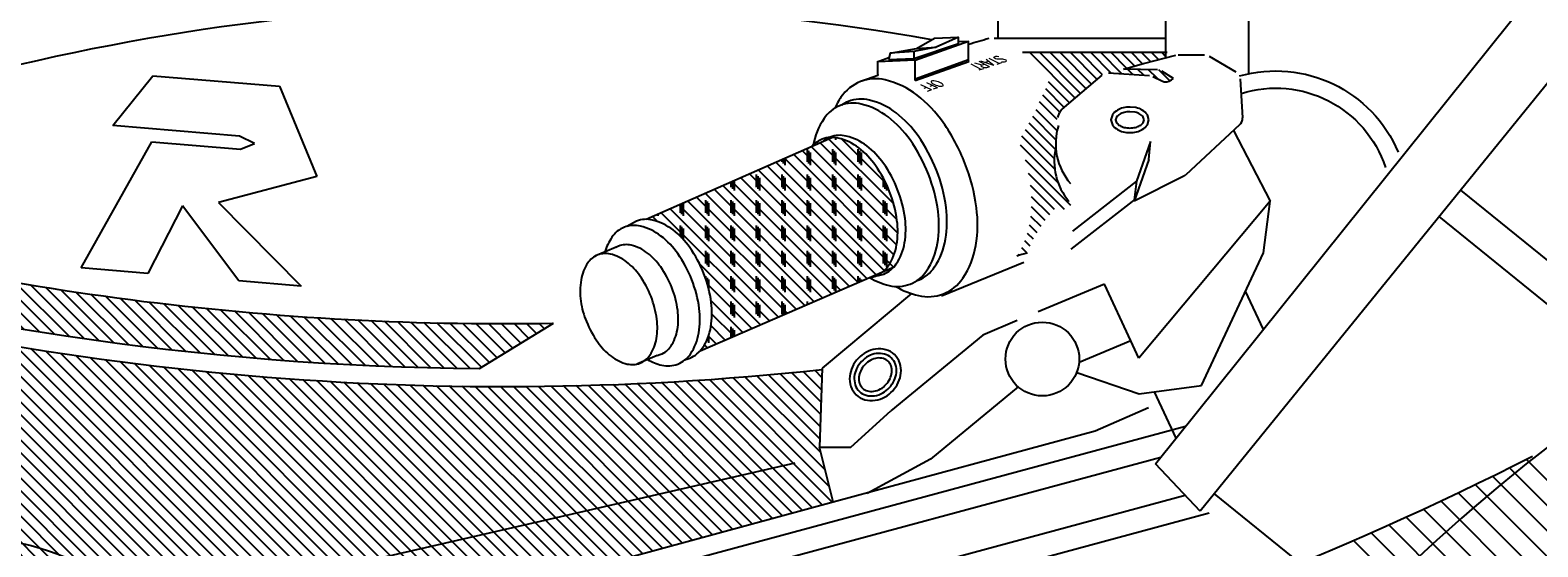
# Model space of a CAD drawing. Extents: x -50.01 to -47.98, y -44.88 to -43.61.
# Tile 6 of 8: x -48.98 to -48.45, y -44.08 to -43.9. Entities that reach past the tile are written whole.
import ezdxf

# ---------------------------------------------------------------- set-up
doc = ezdxf.new("R2010")
doc.units = 0
doc.header["$MEASUREMENT"] = 0
doc.layers.get('0').update_dxf_attribs({"linetype": 'CONTINUOUS'})
for name, color, linetype in [('100', 1, 'CONTINUOUS'), ('103', 7, 'CONTINUOUS'), ('104', 5, 'CONTINUOUS')]:
    doc.layers.add(name, color=color, linetype=linetype)
doc.styles.add('SIMPLEX', font='simplex', dxfattribs={"oblique": 30, "height": 0.25})

# ---------------------------------------------------------------- blocks, each defined once
blk = doc.blocks.new('*X10')
at = {"color": 0}
for p, q in [((76.16, 60.311), (69.718, 66.754)), ((75.912, 60.206), (69.538, 66.58)), ((76.036, 60.259), (69.613, 66.681)), ((76.284, 60.364), (69.969, 66.68)), ((76.408, 60.417), (70.217, 66.608)), ((76.533, 60.469), (70.463, 66.539)), ((75.664, 60.101), (69.387, 66.377)), ((75.788, 60.153), (69.463, 66.479)), ((76.657, 60.522), (70.707, 66.472)), ((76.781, 60.575), (70.949, 66.407)), ((76.905, 60.627), (71.188, 66.344)), ((75.416, 59.995), (69.236, 66.175)), ((75.54, 60.048), (69.312, 66.276)), ((77.029, 60.68), (71.426, 66.283)), ((77.153, 60.733), (71.661, 66.224)), ((77.277, 60.786), (71.895, 66.168)), ((77.401, 60.838), (72.127, 66.113)), ((75.168, 59.89), (69.085, 65.972)), ((75.292, 59.942), (69.161, 66.073)), ((77.525, 60.891), (72.357, 66.059)), ((77.649, 60.944), (72.585, 66.008)), ((77.773, 60.996), (72.811, 65.958)), ((77.897, 61.049), (73.036, 65.91)), ((74.795, 59.732), (68.859, 65.668)), ((74.919, 59.784), (68.935, 65.769)), ((75.044, 59.837), (69.01, 65.871)), ((78.022, 61.102), (73.259, 65.864)), ((78.146, 61.154), (73.481, 65.819)), ((78.27, 61.207), (73.701, 65.776)), ((78.394, 61.26), (73.919, 65.734)), ((78.518, 61.312), (74.136, 65.694)), ((74.547, 59.626), (68.708, 65.465)), ((74.671, 59.679), (68.784, 65.566)), ((78.641, 61.366), (74.352, 65.655)), ((78.772, 61.412), (74.566, 65.618)), ((78.911, 61.45), (74.779, 65.582)), ((79.05, 61.488), (74.99, 65.548)), ((79.189, 61.525), (75.2, 65.514)), ((79.328, 61.563), (75.409, 65.482)), ((74.299, 59.521), (68.558, 65.262)), ((74.423, 59.574), (68.633, 65.364)), ((79.467, 61.601), (75.616, 65.452)), ((79.606, 61.639), (75.822, 65.422)), ((79.745, 61.676), (76.027, 65.394)), ((79.884, 61.714), (76.231, 65.367)), ((80.023, 61.752), (76.434, 65.341)), ((80.162, 61.79), (76.635, 65.316)), ((80.301, 61.827), (76.836, 65.293)), ((80.44, 61.865), (77.035, 65.27)), ((80.579, 61.903), (77.233, 65.249)), ((85.997, 65.147), (85.898, 65.247)), ((74.051, 59.416), (68.407, 65.06)), ((74.175, 59.468), (68.482, 65.161)), ((80.718, 61.941), (77.43, 65.229)), ((80.857, 61.978), (77.626, 65.209)), ((80.996, 62.016), (77.821, 65.191)), ((81.135, 62.054), (78.015, 65.174)), ((81.274, 62.091), (78.208, 65.158)), ((81.413, 62.129), (78.4, 65.143)), ((81.553, 62.167), (78.591, 65.128)), ((81.692, 62.205), (78.781, 65.115)), ((81.831, 62.242), (78.97, 65.103)), ((81.97, 62.28), (79.158, 65.091)), ((82.109, 62.318), (79.346, 65.081)), ((82.248, 62.356), (79.532, 65.071)), ((82.387, 62.393), (79.718, 65.062)), ((82.526, 62.431), (79.902, 65.055)), ((82.665, 62.469), (80.086, 65.048)), ((82.804, 62.507), (80.269, 65.041)), ((82.943, 62.544), (80.451, 65.036)), ((84.751, 63.035), (82.748, 65.037)), ((84.89, 63.073), (82.92, 65.042)), ((85.029, 63.11), (83.091, 65.048)), ((85.168, 63.148), (83.261, 65.055)), ((85.307, 63.186), (83.43, 65.062)), ((85.446, 63.223), (83.599, 65.07)), ((85.585, 63.261), (83.767, 65.079)), ((85.724, 63.299), (83.935, 65.088)), ((85.863, 63.337), (84.102, 65.098)), ((86.002, 63.374), (84.268, 65.108)), ((86.141, 63.412), (84.434, 65.119)), ((86.099, 63.63), (84.599, 65.131)), ((86.04, 63.866), (84.763, 65.143)), ((85.982, 64.102), (84.927, 65.156)), ((85.967, 64.293), (85.09, 65.17)), ((85.973, 64.464), (85.253, 65.184)), ((85.979, 64.635), (85.415, 65.199)), ((85.985, 64.805), (85.576, 65.214)), ((85.991, 64.976), (85.737, 65.23)), ((73.803, 59.31), (68.256, 64.857)), ((73.927, 59.363), (68.331, 64.958)), ((83.082, 62.582), (80.633, 65.031)), ((83.221, 62.62), (80.813, 65.028)), ((83.36, 62.657), (80.993, 65.025)), ((83.499, 62.695), (81.172, 65.023)), ((83.638, 62.733), (81.35, 65.021)), ((83.777, 62.771), (81.527, 65.021)), ((83.916, 62.808), (81.704, 65.021)), ((84.055, 62.846), (81.88, 65.022)), ((84.194, 62.884), (82.055, 65.023)), ((84.333, 62.922), (82.229, 65.026)), ((84.472, 62.959), (82.403, 65.029)), ((84.611, 62.997), (82.576, 65.033)), ((73.555, 59.205), (68.105, 64.654)), ((73.679, 59.257), (68.18, 64.756)), ((73.306, 59.099), (67.954, 64.452)), ((73.43, 59.152), (68.03, 64.553)), ((73.058, 58.994), (67.826, 64.226)), ((73.182, 59.047), (67.884, 64.345)), ((72.934, 58.941), (67.782, 64.093)), ((72.81, 58.889), (67.756, 63.943)), ((72.562, 58.783), (67.743, 63.602)), ((72.686, 58.836), (67.748, 63.773)), ((72.438, 58.731), (67.737, 63.431)), ((72.314, 58.678), (67.731, 63.261)), ((72.19, 58.625), (67.725, 63.09)), ((71.941, 58.52), (67.713, 62.748)), ((72.066, 58.572), (67.719, 62.919)), ((71.817, 58.467), (67.707, 62.577)), ((71.693, 58.414), (67.686, 62.421)), ((71.445, 58.309), (67.596, 62.158)), ((71.569, 58.362), (67.646, 62.285)), ((71.197, 58.204), (67.497, 61.904)), ((71.321, 58.256), (67.547, 62.031)), ((71.073, 58.151), (67.447, 61.777)), ((70.825, 58.046), (67.347, 61.523)), ((70.949, 58.098), (67.397, 61.65)), ((70.577, 57.94), (67.248, 61.269)), ((70.701, 57.993), (67.297, 61.396)), ((70.452, 57.887), (67.198, 61.142)), ((70.204, 57.782), (67.098, 60.888)), ((70.328, 57.835), (67.148, 61.015)), ((69.956, 57.677), (66.998, 60.634)), ((70.08, 57.729), (67.048, 60.761)), ((69.832, 57.624), (66.948, 60.508)), ((69.584, 57.519), (66.849, 60.254)), ((69.708, 57.571), (66.899, 60.381)), ((69.336, 57.413), (66.749, 60)), ((69.46, 57.466), (66.799, 60.127)), ((69.212, 57.361), (66.699, 59.873)), ((68.963, 57.255), (66.6, 59.619)), ((69.088, 57.308), (66.649, 59.746)), ((68.839, 57.202), (66.55, 59.492)), ((68.591, 57.097), (66.45, 59.238)), ((68.715, 57.15), (66.5, 59.365)), ((68.343, 56.992), (66.35, 58.984)), ((68.467, 57.044), (66.4, 59.111)), ((68.219, 56.939), (66.3, 58.857)), ((67.971, 56.834), (66.201, 58.604)), ((68.095, 56.886), (66.251, 58.731)), ((67.723, 56.728), (66.101, 58.35)), ((67.847, 56.781), (66.151, 58.477)), ((67.598, 56.676), (66.051, 58.223)), ((67.35, 56.57), (65.952, 57.969)), ((67.474, 56.623), (66.001, 58.096)), ((67.102, 56.465), (65.852, 57.715)), ((67.226, 56.517), (65.902, 57.842)), ((66.978, 56.412), (65.802, 57.588)), ((66.73, 56.307), (65.702, 57.334)), ((66.854, 56.359), (65.752, 57.461)), ((66.189, 56.494), (65.603, 57.08)), ((66.483, 56.377), (65.652, 57.207)), ((65.894, 56.612), (65.553, 56.954)), ((65.6, 56.73), (65.503, 56.827))]:
    blk.add_line(p, q, dxfattribs=at)
blk = doc.blocks.new('*X9')
at = {"color": 0}
for p, q in [((70.837, 66.695), (70.141, 67.391)), ((71.078, 66.631), (70.217, 67.492)), ((71.317, 66.569), (70.428, 67.458)), ((71.554, 66.509), (70.674, 67.388)), ((70.348, 66.831), (69.991, 67.188)), ((70.594, 66.762), (70.066, 67.29)), ((71.789, 66.451), (70.918, 67.321)), ((72.022, 66.394), (71.16, 67.256)), ((72.253, 66.34), (71.4, 67.193)), ((72.483, 66.287), (71.638, 67.132)), ((69.85, 66.975), (69.84, 66.985)), ((70.1, 66.902), (69.915, 67.087)), ((72.71, 66.236), (71.873, 67.073)), ((72.936, 66.187), (72.107, 67.017)), ((73.16, 66.14), (72.338, 66.962)), ((73.383, 66.094), (72.568, 66.909)), ((73.604, 66.05), (72.796, 66.857)), ((73.823, 66.007), (73.022, 66.808)), ((74.041, 65.966), (73.247, 66.76)), ((74.258, 65.926), (73.47, 66.714)), ((74.473, 65.888), (73.691, 66.67)), ((74.686, 65.851), (73.911, 66.627)), ((74.899, 65.816), (74.129, 66.585)), ((75.109, 65.782), (74.346, 66.545)), ((75.319, 65.749), (74.561, 66.507)), ((75.527, 65.717), (74.774, 66.47)), ((75.734, 65.687), (74.987, 66.435)), ((75.94, 65.658), (75.198, 66.4)), ((76.144, 65.631), (75.407, 66.368)), ((76.348, 65.604), (75.616, 66.336)), ((76.55, 65.579), (75.823, 66.306)), ((76.751, 65.554), (76.028, 66.277)), ((76.951, 65.531), (76.233, 66.249)), ((77.149, 65.509), (76.436, 66.223)), ((77.347, 65.488), (76.638, 66.197)), ((77.544, 65.469), (76.839, 66.173)), ((77.739, 65.45), (77.039, 66.15)), ((77.934, 65.432), (77.237, 66.129)), ((78.127, 65.415), (77.435, 66.108)), ((78.32, 65.4), (77.631, 66.088)), ((78.511, 65.385), (77.827, 66.069)), ((78.702, 65.371), (78.021, 66.052)), ((78.891, 65.358), (78.214, 66.035)), ((79.08, 65.346), (78.407, 66.02)), ((79.268, 65.336), (78.598, 66.005)), ((79.455, 65.325), (78.788, 65.992)), ((79.641, 65.316), (78.978, 65.979)), ((79.826, 65.308), (79.166, 65.967)), ((80.01, 65.301), (79.354, 65.957)), ((80.193, 65.294), (79.54, 65.947)), ((80.376, 65.288), (79.726, 65.938)), ((80.557, 65.283), (79.911, 65.93)), ((80.738, 65.279), (80.095, 65.923)), ((80.918, 65.276), (80.278, 65.917)), ((81.098, 65.274), (80.46, 65.911)), ((81.26, 65.288), (80.641, 65.907)), ((81.37, 65.355), (80.822, 65.903)), ((81.48, 65.422), (81.002, 65.9)), ((81.589, 65.489), (81.181, 65.898)), ((81.699, 65.556), (81.359, 65.896)), ((81.809, 65.623), (81.536, 65.896)), ((81.918, 65.69), (81.713, 65.896)), ((82.028, 65.757), (81.888, 65.897)), ((82.138, 65.824), (82.063, 65.899)), ((82.247, 65.892), (82.238, 65.901))]:
    blk.add_line(p, q, dxfattribs=at)

msp = doc.modelspace()

# ---------------------------------------------------------------- linework, layer by layer
at = {"color": 0}
for p, q in [((-48.61162, -43.92064), (-48.62742, -43.90484)), ((-48.60971, -43.91901), (-48.62388, -43.90484)), ((-48.6078, -43.91738), (-48.62035, -43.90484)), ((-48.60589, -43.91575), (-48.61681, -43.90484)), ((-48.60398, -43.91413), (-48.61328, -43.90484)), ((-48.60207, -43.9125), (-48.60974, -43.90484)), ((-48.59908, -43.91196), (-48.6062, -43.90484)), ((-48.59531, -43.91219), (-48.60267, -43.90484)), ((-48.59373, -43.91024), (-48.59913, -43.90484)), ((-48.59097, -43.90946), (-48.5956, -43.90484)), ((-48.58822, -43.90868), (-48.59206, -43.90484)), ((-48.58541, -43.90795), (-48.58853, -43.90484)), ((-48.58259, -43.90723), (-48.58499, -43.90484)), ((-48.57978, -43.90652), (-48.58146, -43.90484)), ((-48.59154, -43.91243), (-48.59338, -43.91059)), ((-48.58777, -43.91266), (-48.58978, -43.91066)), ((-48.58301, -43.91388), (-48.58617, -43.91073)), ((-48.57867, -43.91469), (-48.58252, -43.91084)), ((-48.61543, -43.92389), (-48.62186, -43.91746)), ((-48.61352, -43.92226), (-48.62083, -43.91496)), ((-48.61789, -43.92809), (-48.62404, -43.92194)), ((-48.61692, -43.92552), (-48.62286, -43.91959)), ((-48.61833, -43.93514), (-48.62637, -43.92709)), ((-48.6179, -43.93203), (-48.62519, -43.92474)), ((-48.61871, -43.94536), (-48.63013, -43.93394)), ((-48.61885, -43.94168), (-48.62885, -43.93169)), ((-48.61825, -43.93875), (-48.62759, -43.92941)), ((-48.67371, -43.97168), (-48.70652, -43.93887)), ((-48.70474, -43.94286), (-48.70474, -43.93844)), ((-48.70419, -43.94341), (-48.70419, -43.93899)), ((-48.70364, -43.94396), (-48.70364, -43.93954)), ((-48.67334, -43.96763), (-48.70346, -43.93751)), ((-48.67362, -43.96294), (-48.70039, -43.93616)), ((-48.67477, -43.95736), (-48.6977, -43.93443)), ((-48.6959, -43.94286), (-48.6959, -43.93844)), ((-48.69535, -43.93457), (-48.69535, -43.93435)), ((-48.69535, -43.94341), (-48.69535, -43.93899)), ((-48.6948, -43.93512), (-48.6948, -43.93442)), ((-48.6948, -43.94396), (-48.6948, -43.93954)), ((-48.67743, -43.95028), (-48.69281, -43.9349)), ((-48.68706, -43.94286), (-48.68706, -43.93844)), ((-48.68651, -43.94341), (-48.68651, -43.93899)), ((-48.68596, -43.94396), (-48.68596, -43.93954)), ((-48.61759, -43.95002), (-48.63056, -43.93705)), ((-48.68064, -43.98243), (-48.71879, -43.94428)), ((-48.67787, -43.98078), (-48.71572, -43.94293)), ((-48.71358, -43.94286), (-48.71358, -43.94198)), ((-48.71303, -43.94341), (-48.71303, -43.94174)), ((-48.67479, -43.97944), (-48.71266, -43.94157)), ((-48.71247, -43.94396), (-48.71247, -43.94149)), ((-48.67464, -43.97517), (-48.70959, -43.94022)), ((-48.61314, -43.958), (-48.62891, -43.94223))]:
    msp.add_line(p, q, dxfattribs=at)
at = {"color": 7}
for p, q in [((-48.73126, -43.9517), (-48.73126, -43.94979)), ((-48.69328, -43.98746), (-48.73105, -43.9497)), ((-48.7307, -43.95225), (-48.7307, -43.94954)), ((-48.73015, -43.9528), (-48.73015, -43.9493)), ((-48.6902, -43.98613), (-48.72798, -43.94834)), ((-48.68712, -43.98479), (-48.72492, -43.94699)), ((-48.72242, -43.9517), (-48.72242, -43.94728)), ((-48.72187, -43.95225), (-48.72187, -43.94783)), ((-48.68404, -43.98345), (-48.72185, -43.94563)), ((-48.72131, -43.9528), (-48.72131, -43.94838)), ((-48.71358, -43.9517), (-48.71358, -43.94728)), ((-48.71303, -43.95225), (-48.71303, -43.94783)), ((-48.71247, -43.9528), (-48.71247, -43.94838)), ((-48.70474, -43.9517), (-48.70474, -43.94728)), ((-48.70419, -43.95225), (-48.70419, -43.94783)), ((-48.70364, -43.9528), (-48.70364, -43.94838)), ((-48.6959, -43.9517), (-48.6959, -43.94728)), ((-48.69535, -43.95225), (-48.69535, -43.94783)), ((-48.6948, -43.9528), (-48.6948, -43.94838)), ((-48.68706, -43.9517), (-48.68706, -43.94728)), ((-48.68651, -43.95225), (-48.68651, -43.94783)), ((-48.68596, -43.9528), (-48.68596, -43.94838)), ((-48.67822, -43.9517), (-48.67822, -43.94871)), ((-48.67767, -43.95225), (-48.67767, -43.94979)), ((-48.6153, -43.95938), (-48.62782, -43.94686)), ((-48.70561, -43.99281), (-48.74331, -43.95511)), ((-48.70253, -43.99147), (-48.74025, -43.95376)), ((-48.69945, -43.99014), (-48.73718, -43.9524)), ((-48.69637, -43.9888), (-48.73411, -43.95105)), ((-48.67712, -43.9528), (-48.67712, -43.95094)), ((-48.61882, -43.95939), (-48.62712, -43.95109)), ((-48.62047, -43.96128), (-48.62678, -43.95497)), ((-48.71794, -43.99816), (-48.75557, -43.96053)), ((-48.71486, -43.99682), (-48.75251, -43.95917)), ((-48.71178, -43.99548), (-48.74944, -43.95782)), ((-48.74894, -43.96054), (-48.74894, -43.9576)), ((-48.74838, -43.96109), (-48.74838, -43.95735)), ((-48.74783, -43.96164), (-48.74783, -43.95722)), ((-48.70869, -43.99415), (-48.74638, -43.95647)), ((-48.7401, -43.96054), (-48.7401, -43.95612)), ((-48.73954, -43.96109), (-48.73954, -43.95667)), ((-48.73899, -43.96164), (-48.73899, -43.95722)), ((-48.73126, -43.96054), (-48.73126, -43.95612)), ((-48.7307, -43.96109), (-48.7307, -43.95667)), ((-48.73015, -43.96164), (-48.73015, -43.95722)), ((-48.72242, -43.96054), (-48.72242, -43.95612)), ((-48.72187, -43.96109), (-48.72187, -43.95667)), ((-48.72131, -43.96164), (-48.72131, -43.95722)), ((-48.71358, -43.96054), (-48.71358, -43.95612)), ((-48.71303, -43.96109), (-48.71303, -43.95667)), ((-48.71247, -43.96164), (-48.71247, -43.95722)), ((-48.70474, -43.96054), (-48.70474, -43.95612)), ((-48.70419, -43.96109), (-48.70419, -43.95667)), ((-48.70364, -43.96164), (-48.70364, -43.95722)), ((-48.6959, -43.96054), (-48.6959, -43.95612)), ((-48.69535, -43.96109), (-48.69535, -43.95667)), ((-48.6948, -43.96164), (-48.6948, -43.95722)), ((-48.68706, -43.96054), (-48.68706, -43.95612)), ((-48.68651, -43.96109), (-48.68651, -43.95667)), ((-48.68596, -43.96164), (-48.68596, -43.95722)), ((-48.67822, -43.96054), (-48.67822, -43.95612)), ((-48.67767, -43.96109), (-48.67767, -43.95667)), ((-48.67712, -43.96164), (-48.67712, -43.95722)), ((-48.62202, -43.96327), (-48.62677, -43.95852)), ((-48.75692, -43.9636), (-48.75864, -43.96188)), ((-48.75667, -43.96164), (-48.75667, -43.96101)), ((-48.74894, -43.96878), (-48.74894, -43.96496)), ((-48.74838, -43.96934), (-48.74838, -43.96551)), ((-48.7401, -43.96938), (-48.7401, -43.96496)), ((-48.73954, -43.96993), (-48.73954, -43.96551)), ((-48.73126, -43.96938), (-48.73126, -43.96496)), ((-48.7307, -43.96993), (-48.7307, -43.96551)), ((-48.72242, -43.96938), (-48.72242, -43.96496)), ((-48.72187, -43.96993), (-48.72187, -43.96551)), ((-48.71358, -43.96938), (-48.71358, -43.96496)), ((-48.71303, -43.96993), (-48.71303, -43.96551)), ((-48.70474, -43.96938), (-48.70474, -43.96496)), ((-48.70419, -43.96993), (-48.70419, -43.96551)), ((-48.6959, -43.96938), (-48.6959, -43.96496)), ((-48.69535, -43.96993), (-48.69535, -43.96551)), ((-48.68706, -43.96938), (-48.68706, -43.96496)), ((-48.68651, -43.96993), (-48.68651, -43.96551)), ((-48.67822, -43.96938), (-48.67822, -43.96496)), ((-48.67767, -43.96993), (-48.67767, -43.96551)), ((-48.62484, -43.96752), (-48.62746, -43.9649)), ((-48.62347, -43.96535), (-48.62701, -43.96181)), ((-48.74783, -43.96994), (-48.74783, -43.96606)), ((-48.73899, -43.97048), (-48.73899, -43.96606)), ((-48.73015, -43.97048), (-48.73015, -43.96606)), ((-48.72131, -43.97048), (-48.72131, -43.96606)), ((-48.71247, -43.97048), (-48.71247, -43.96606)), ((-48.70364, -43.97048), (-48.70364, -43.96606)), ((-48.6948, -43.97048), (-48.6948, -43.96606)), ((-48.68596, -43.97048), (-48.68596, -43.96606)), ((-48.67712, -43.97048), (-48.67712, -43.96606)), ((-48.62728, -43.97215), (-48.62907, -43.97036)), ((-48.62611, -43.96979), (-48.62815, -43.96774)), ((-48.7401, -43.97821), (-48.7401, -43.97379)), ((-48.73954, -43.97877), (-48.73954, -43.97435)), ((-48.73899, -43.97932), (-48.73899, -43.9749)), ((-48.73126, -43.97821), (-48.73126, -43.97379)), ((-48.7307, -43.97877), (-48.7307, -43.97435)), ((-48.73015, -43.97932), (-48.73015, -43.9749)), ((-48.72242, -43.97821), (-48.72242, -43.97379)), ((-48.72187, -43.97877), (-48.72187, -43.97435)), ((-48.72131, -43.97932), (-48.72131, -43.9749)), ((-48.71358, -43.97821), (-48.71358, -43.97379)), ((-48.71303, -43.97877), (-48.71303, -43.97435)), ((-48.71247, -43.97932), (-48.71247, -43.9749)), ((-48.70474, -43.97821), (-48.70474, -43.97379)), ((-48.70419, -43.97877), (-48.70419, -43.97435)), ((-48.70364, -43.97932), (-48.70364, -43.9749)), ((-48.6959, -43.97821), (-48.6959, -43.97379)), ((-48.69535, -43.97877), (-48.69535, -43.97435)), ((-48.6948, -43.97932), (-48.6948, -43.9749)), ((-48.68706, -43.97821), (-48.68706, -43.97379)), ((-48.68651, -43.97877), (-48.68651, -43.97435)), ((-48.68596, -43.97932), (-48.68596, -43.9749)), ((-48.67822, -43.97821), (-48.67822, -43.97379)), ((-48.67767, -43.97877), (-48.67767, -43.97435)), ((-48.67712, -43.97932), (-48.67712, -43.9749)), ((-48.63111, -43.97538), (-48.63146, -43.97504)), ((-48.62834, -43.97463), (-48.63018, -43.97279)), ((-48.72102, -43.9995), (-48.74236, -43.97816)), ((-48.7401, -43.98357), (-48.7401, -43.98263)), ((-48.73954, -43.98532), (-48.73954, -43.98319)), ((-48.72411, -44.00083), (-48.73951, -43.98543)), ((-48.73899, -43.98739), (-48.73899, -43.98374)), ((-48.73126, -43.98705), (-48.73126, -43.98263)), ((-48.7307, -43.98761), (-48.7307, -43.98319)), ((-48.73015, -43.98816), (-48.73015, -43.98374)), ((-48.72242, -43.98705), (-48.72242, -43.98263)), ((-48.72187, -43.98761), (-48.72187, -43.98319)), ((-48.72131, -43.98816), (-48.72131, -43.98374)), ((-48.71358, -43.98705), (-48.71358, -43.98263)), ((-48.71303, -43.98761), (-48.71303, -43.98319)), ((-48.71247, -43.98816), (-48.71247, -43.98374)), ((-48.70474, -43.98705), (-48.70474, -43.98263)), ((-48.70419, -43.98761), (-48.70419, -43.98319)), ((-48.70364, -43.98816), (-48.70364, -43.98374)), ((-48.6959, -43.98705), (-48.6959, -43.98263)), ((-48.69535, -43.98761), (-48.69535, -43.98319)), ((-48.6948, -43.98812), (-48.6948, -43.98374)), ((-48.68706, -43.98476), (-48.68706, -43.98263)), ((-48.68651, -43.98453), (-48.68651, -43.98319)), ((-48.68596, -43.98429), (-48.68596, -43.98374)), ((-48.72719, -44.00217), (-48.73828, -43.99108)), ((-48.73126, -43.99589), (-48.73126, -43.99147)), ((-48.72242, -43.99589), (-48.72242, -43.99147)), ((-48.71358, -43.99589), (-48.71358, -43.99147)), ((-48.70474, -43.99243), (-48.70474, -43.99147)), ((-48.73027, -44.00351), (-48.73794, -43.99584)), ((-48.7307, -43.99644), (-48.7307, -43.99202)), ((-48.73015, -43.997), (-48.73015, -43.99258)), ((-48.72187, -43.99644), (-48.72187, -43.99202)), ((-48.72131, -43.997), (-48.72131, -43.99258)), ((-48.71303, -43.99603), (-48.71303, -43.99202)), ((-48.71247, -43.99579), (-48.71247, -43.99258)), ((-48.70419, -43.99219), (-48.70419, -43.99202)), ((-48.73335, -44.00484), (-48.73827, -43.99992)), ((-48.73126, -44.00393), (-48.73126, -44.00031)), ((-48.7307, -44.00369), (-48.7307, -44.00086)), ((-48.73015, -44.00345), (-48.73015, -44.00142)), ((-48.73952, -44.00752), (-48.74055, -44.00649)), ((-48.73954, -44.00528), (-48.73954, -44.00446)), ((-48.73644, -44.00618), (-48.73916, -44.00346)), ((-48.73899, -44.00584), (-48.73899, -44.00297)), ((-48.74242, -44.00904), (-48.7426, -44.00885))]:
    msp.add_line(p, q, dxfattribs=at)
at = {"layer": '100', "color": 1}
for p, q in [((-48.66774, -43.90684), (-48.65223, -43.9016)), ((-48.66682, -43.90337), (-48.66049, -43.89976)), ((-48.66049, -43.89976), (-48.65223, -43.8995)), ((-48.65223, -43.8995), (-48.65999, -43.90296)), ((-48.65223, -43.9016), (-48.65223, -43.8995)), ((-48.67594, -43.90498), (-48.67653, -43.90717)), ((-48.67653, -43.90717), (-48.66774, -43.90684)), ((-48.67594, -43.90498), (-48.66682, -43.90337)), ((-48.66767, -43.90439), (-48.67594, -43.90498)), ((-48.66767, -43.90439), (-48.66774, -43.90684)), ((-48.65999, -43.90296), (-48.66767, -43.90439)), ((-48.66682, -43.90337), (-48.65999, -43.90296)), ((-48.81876, -44.01474), (-48.79305, -43.99901))]:
    msp.add_line(p, q, dxfattribs=at)
for radius, start, end in [(1.01424, 253.76249, 270.96939), (1.02987, 253.43925, 269.52425)]:
    msp.add_arc((-48.81021, -42.98491), radius, start, end, dxfattribs=at)
at = {"layer": '103'}
for p, q in [((-48.63834, -43.89987), (-48.63834, -43.87519)), ((-48.5801, -43.9066), (-48.5801, -43.87564)), ((-48.5513, -43.87212), (-48.5513, -43.91217)), ((-48.66729, -43.9075), (-48.64865, -43.90084)), ((-48.65223, -43.90098), (-48.64865, -43.90084)), ((-48.64865, -43.90724), (-48.64865, -43.90084)), ((-48.5801, -43.89987), (-48.63981, -43.89987)), ((-48.68046, -43.908), (-48.67636, -43.90654)), ((-48.66729, -43.9075), (-48.6804, -43.90802)), ((-48.6804, -43.90802), (-48.6804, -43.91203)), ((-48.66729, -43.9139), (-48.64865, -43.90724)), ((-48.6672, -43.91457), (-48.66729, -43.9075)), ((-48.6672, -43.91457), (-48.64856, -43.90791)), ((-48.64856, -43.90791), (-48.64865, -43.90724)), ((-48.57965, -43.90484), (-48.62988, -43.90484)), ((-48.58786, -43.90858), (-48.57654, -43.90569)), ((-48.57577, -43.90559), (-48.56658, -43.90559)), ((-48.565, -43.90602), (-48.55573, -43.91148)), ((-48.68024, -43.91273), (-48.68584, -43.91475)), ((-48.6804, -43.91203), (-48.68024, -43.91274)), ((-48.61611, -43.92447), (-48.60224, -43.91264)), ((-48.60002, -43.9119), (-48.58576, -43.91279)), ((-48.59484, -43.91056), (-48.58786, -43.90858)), ((-48.58301, -43.91079), (-48.59484, -43.91056)), ((-48.58456, -43.91311), (-48.58143, -43.91467)), ((-48.57743, -43.9138), (-48.5814, -43.91128)), ((-48.5781, -43.91433), (-48.57743, -43.9138)), ((-48.55419, -43.91399), (-48.55341, -43.92751)), ((-48.61764, -43.92741), (-48.617, -43.92574)), ((-48.76082, -43.96284), (-48.69621, -43.93431)), ((-48.5544, -43.92998), (-48.57315, -43.94736)), ((-48.55652, -43.93195), (-48.54377, -43.95654)), ((-48.58544, -43.93576), (-48.59027, -43.94961)), ((-48.58595, -43.94199), (-48.58544, -43.93576)), ((-48.58595, -43.94199), (-48.59103, -43.95654))]:
    msp.add_line(p, q, dxfattribs=at)
at = {"layer": '103', "color": 7}
for p, q in [((-48.58366, -44.04789), (-48.44586, -43.87617)), ((-48.42231, -43.88454), (-48.56806, -44.06444)), ((-48.59027, -43.94961), (-48.61258, -43.96697)), ((-48.59027, -43.94961), (-48.59111, -43.95609)), ((-48.57376, -43.9478), (-48.59103, -43.95654)), ((-48.40868, -44.00842), (-48.4775, -43.95267)), ((-48.59078, -43.95583), (-48.61308, -43.97319)), ((-48.54377, -43.95654), (-48.58948, -44.0111)), ((-48.54604, -43.97446), (-48.54377, -43.95654)), ((-48.76421, -43.96348), (-48.76759, -43.9653)), ((-48.41687, -44.0171), (-48.48499, -43.96191)), ((-48.76985, -43.97195), (-48.77864, -43.97568)), ((-48.56767, -44.02065), (-48.54604, -43.97446)), ((-48.742, -44.00859), (-48.67459, -43.97936)), ((-48.65806, -43.98949), (-48.62945, -43.9777)), ((-48.60143, -43.98544), (-48.62451, -43.99507)), ((-48.59225, -44.00514), (-48.60143, -43.98544)), ((-48.66851, -43.9887), (-48.69959, -44.01468)), ((-48.54613, -44.00113), (-48.55232, -43.98786)), ((-48.63172, -43.99808), (-48.64377, -44.00311)), ((-48.64377, -44.00311), (-48.67574, -44.02948)), ((-48.59224, -44.00518), (-48.61025, -44.01269)), ((-48.58948, -44.0111), (-48.59225, -44.00514)), ((-48.75705, -44.01019), (-48.76409, -44.01323)), ((-48.61106, -44.01609), (-48.58929, -44.0236)), ((-48.63144, -44.02113), (-48.6619, -44.04626)), ((-48.58929, -44.0236), (-48.56767, -44.02065)), ((-48.5765, -44.03897), (-48.58399, -44.02287)), ((-48.60465, -44.03642), (-48.58608, -44.02835)), ((-48.68966, -44.04215), (-48.67574, -44.02948)), ((-48.87862, -44.11724), (-48.57318, -44.03483)), ((-48.69449, -44.0608), (-48.60465, -44.03642)), ((-48.70056, -44.04215), (-48.68966, -44.04215)), ((-48.92667, -44.09737), (-48.70902, -44.04762)), ((-48.87621, -44.125), (-48.5818, -44.04557)), ((-48.6619, -44.04626), (-48.68398, -44.05826)), ((-48.56806, -44.06444), (-48.58366, -44.04789)), ((-48.87067, -44.13904), (-48.57335, -44.05883)), ((-48.53332, -44.08247), (-48.56311, -44.05833)), ((-48.86781, -44.14669), (-48.56504, -44.065))]:
    msp.add_line(p, q, dxfattribs=at)
at = {"layer": '103'}
for points in [[(-48.55444, -43.91294, -0.379108), (-48.49926, -43.93946, 1.372796)], [(-48.68631, -43.91492, 0.153339), (-48.69308, -43.92036, 0.038006), (-48.69525, -43.92421, 0.016755)], [(-48.67401, -43.98621, 0.073442), (-48.66611, -43.98938, 0.153339), (-48.65745, -43.98879, 0.153339), (-48.65068, -43.98336, 0.106876), (-48.64615, -43.97191, 0.073855), (-48.64594, -43.95879, 0.060425), (-48.64993, -43.94328, 0.060425), (-48.65751, -43.92918, 0.073855), (-48.66656, -43.91968, 0.106876), (-48.67765, -43.91433, 0.153339), (-48.68631, -43.91492, 0.153339)], [(-48.5539, -43.91904, -0.410553), (-48.50366, -43.9448, -0.587525)], [(-48.69328, -43.92322, 0.153339), (-48.69897, -43.9278, 0.104399), (-48.70274, -43.93719, 0.073855)], [(-48.68315, -43.98307, 0.076209), (-48.67628, -43.98588, 0.153339), (-48.66899, -43.98538, 0.153339), (-48.6633, -43.98081, 0.106876), (-48.65949, -43.97118, 0.073855), (-48.6593, -43.96014, 0.060425), (-48.66266, -43.94709, 0.060425), (-48.66904, -43.93522, 0.073855), (-48.67666, -43.92722, 0.106876), (-48.68599, -43.92273, 0.153339), (-48.69328, -43.92322, 0.153339)], [(-48.69048, -43.92183, 0.055027), (-48.69285, -43.92307, 0.106248)], [(-48.66662, -43.98414, 0.009377), (-48.66619, -43.98398, 0.153339), (-48.6605, -43.97941, 0.106876), (-48.65669, -43.96978, 0.073855), (-48.65651, -43.95874, 0.060425), (-48.65986, -43.94569, 0.060425), (-48.66624, -43.93382, 0.073855), (-48.67386, -43.92582, 0.106876), (-48.68319, -43.92133, 0.153339), (-48.69048, -43.92183, 0.153339)], [(-48.68337, -43.98316, 0.065652), (-48.681, -43.98258, 0.153339), (-48.67663, -43.97907, 0.106876), (-48.67371, -43.97169, 0.073855), (-48.67358, -43.96323, 0.060425), (-48.67615, -43.95323, 0.060425), (-48.68104, -43.94414, 0.073855), (-48.68687, -43.93801, 0.106876), (-48.69402, -43.93457, 0.153339), (-48.69961, -43.93495, 0.153339)], [(-48.69681, -43.93425, 0.075121), (-48.69923, -43.93564, 0.106876)], [(-48.68188, -43.98252, 0.100926), (-48.6782, -43.98188, 0.153339), (-48.67384, -43.97837, 0.106876), (-48.67092, -43.97099, 0.073855), (-48.67078, -43.96253, 0.060425), (-48.67335, -43.95253, 0.060425), (-48.67824, -43.94344, 0.073855), (-48.68407, -43.93731, 0.106876), (-48.69122, -43.93387, 0.153339), (-48.69681, -43.93425, 0.153339)], [(-48.69961, -43.93495, 0.115333), (-48.70311, -43.93736, 0.106876)]]:
    msp.add_lwpolyline(points, format="xyb", dxfattribs=at)
for points in [[(-48.58592, -43.92823), (-48.58648, -43.92652, 0.119885), (-48.58827, -43.92483, 0.075642), (-48.5905, -43.92397), (-48.5925, -43.92379, 0.060003), (-48.59493, -43.92406, 0.071819), (-48.59687, -43.92483, 0.119885), (-48.59866, -43.92652), (-48.59922, -43.92823), (-48.59866, -43.92993, 0.119885), (-48.59687, -43.93162, 0.071819), (-48.59493, -43.93239, 0.058184), (-48.59257, -43.93266, 0.058184), (-48.59021, -43.93239, 0.071819), (-48.58827, -43.93162, 0.119885), (-48.58648, -43.92993)], [(-48.58761, -43.92823), (-48.58793, -43.92724, 0.106509), (-48.58906, -43.92622, 0.071819), (-48.59075, -43.92555), (-48.59257, -43.92539, 0.058184), (-48.59456, -43.92562, 0.071819), (-48.59608, -43.92622, 0.106509), (-48.59721, -43.92724), (-48.59753, -43.92823), (-48.59721, -43.92921, 0.106509), (-48.59608, -43.93023, 0.071819), (-48.59456, -43.93083, 0.058184), (-48.59257, -43.93106, 0.058184), (-48.59058, -43.93083, 0.071819), (-48.58906, -43.93023, 0.106509), (-48.58793, -43.92921)]]:
    msp.add_lwpolyline(points, format="xyb", close=True, dxfattribs=at)
at = {"layer": '103', "color": 7}
for points in [[(-48.2368, -43.93556, 0.151874), (-48.54685, -44.13874, -0.057287), (-48.74066, -44.32559, -0.338426)], [(-48.76841, -43.96558, 0.153339), (-48.77278, -43.96909, 0.075804), (-48.77518, -43.97421, 0.073855)], [(-48.76035, -44.01162, 0.071491), (-48.75539, -44.01359, 0.153339), (-48.7498, -44.01321, 0.153339), (-48.74544, -44.00971, 0.106876), (-48.74252, -44.00233, 0.073855), (-48.74238, -43.99387, 0.060425), (-48.74495, -43.98387, 0.060425), (-48.74984, -43.97477, 0.073855), (-48.75568, -43.96865, 0.106876), (-48.76283, -43.9652, 0.153339), (-48.76841, -43.96558, 0.153339)], [(-48.74706, -44.01155, 0.040714), (-48.74561, -44.01111, 0.153339), (-48.74124, -44.00761, 0.106876), (-48.73832, -44.00023, 0.073855), (-48.73818, -43.99177, 0.060425), (-48.74075, -43.98177, 0.060425), (-48.74564, -43.97267, 0.073855), (-48.75148, -43.96655, 0.106876), (-48.75863, -43.9631, 0.153339), (-48.76421, -43.96348, 0.153339)], [(-48.77045, -43.97216, 0.035518), (-48.77139, -43.97261, 0.106876)], [(-48.75705, -44.01019, 0.04642), (-48.75573, -44.00982, 0.153339), (-48.75228, -44.00704, 0.106876), (-48.74997, -44.00121, 0.073855), (-48.74986, -43.99452, 0.060425), (-48.7519, -43.98661, 0.060425), (-48.75576, -43.97942, 0.073855), (-48.76038, -43.97458, 0.106876), (-48.76603, -43.97186, 0.153339), (-48.77045, -43.97216, 0.153339)], [(-49.09686, -43.97703, 0.465901), (-49.00589, -44.07328, -0.127178), (-48.957, -44.08292, -0.770766), (-48.9604, -44.10062, 0.123973)]]:
    msp.add_lwpolyline(points, format="xyb", dxfattribs=at)
for points in [[(-48.7777, -43.97523, 0.153339), (-48.78115, -43.97801, 0.106876), (-48.78346, -43.98384, 0.073855), (-48.78358, -43.99131, 0.07437), (-48.78153, -43.99844, 0.060425), (-48.77767, -44.00563, 0.073855), (-48.77305, -44.01047, 0.106876), (-48.7674, -44.01319, 0.153339), (-48.76298, -44.01289, 0.153339), (-48.75953, -44.01012, 0.106876), (-48.75723, -44.00429, 0.073855), (-48.75712, -43.9976, 0.060425), (-48.75915, -43.98969, 0.060425), (-48.76301, -43.9825, 0.073855), (-48.76763, -43.97766, 0.106876), (-48.77328, -43.97493, 0.153339)], [(-48.68776, -44.0239, 0.12278), (-48.68475, -44.02561, 0.105459), (-48.6812, -44.02583, 0.087647), (-48.67775, -44.02467, 0.091558), (-48.67508, -44.0225, 0.07599), (-48.67312, -44.01965, 0.087647), (-48.6722, -44.01637, 0.105459), (-48.6726, -44.01284, 0.12278), (-48.67445, -44.00991, 0.12278), (-48.67746, -44.0082, 0.105459), (-48.68101, -44.00799, 0.087647), (-48.68424, -44.00907, 0.078195), (-48.68707, -44.01123, 0.078195), (-48.68909, -44.01417, 0.087647), (-48.69001, -44.01745, 0.105459), (-48.68962, -44.02098, 0.12278)], [(-48.68666, -44.02274, 0.12278), (-48.68432, -44.02407, 0.105459), (-48.68144, -44.02424, 0.087647), (-48.67852, -44.02327, 0.092682), (-48.67627, -44.02144, 0.076903), (-48.67456, -44.01895, 0.087647), (-48.67379, -44.01621, 0.105459), (-48.67411, -44.01334, 0.12278), (-48.67556, -44.01107, 0.12278), (-48.67789, -44.00975, 0.105459), (-48.68077, -44.00957, 0.087647), (-48.68348, -44.01047, 0.078195), (-48.68591, -44.01234, 0.078195), (-48.68765, -44.01486, 0.087647), (-48.68842, -44.0176, 0.105459), (-48.6881, -44.02047, 0.12278)], [(-48.68556, -44.02158, 0.12278), (-48.68389, -44.02252, 0.105459), (-48.68168, -44.02266, 0.087647), (-48.67928, -44.02186, 0.094345), (-48.67747, -44.02037, 0.078195), (-48.67601, -44.01826, 0.087647), (-48.67539, -44.01605, 0.105459), (-48.67563, -44.01385, 0.12278), (-48.67666, -44.01223, 0.12278), (-48.67832, -44.01129, 0.105459), (-48.68054, -44.01115, 0.087647), (-48.68271, -44.01188, 0.078195), (-48.68475, -44.01344, 0.078195), (-48.68621, -44.01555, 0.087647), (-48.68683, -44.01776, 0.105459), (-48.68658, -44.01997, 0.12278)]]:
    msp.add_lwpolyline(points, format="xyb", close=True, dxfattribs=at)
msp.add_circle((-48.62302, -44.01146), 0.01282, dxfattribs=at)
for centre, radius, start, end in [((-48.79899, -44.67561), 0.78737, 79.94315, 110.36251), ((-48.57528, -43.94507), 0.00313, 299.0917, 312.8243), ((-48.62312, -43.99856), 0.02452, 102.2629, 110.8998)]:
    msp.add_arc(centre, radius, start, end, dxfattribs=at)
at = {"layer": '103'}
for centre, radius, start, end in [((-48.47073, -44.49661), 0.62066, 105.98351, 106.65836), ((-48.58004, -43.91188), 0.00313, 243.4345, 308.3958), ((-48.61408, -43.92684), 0.00313, 130.4602, 159.2421), ((-48.55653, -43.92769), 0.00313, 312.8243, 3.324), ((-48.59702, -43.93649), 0.02135, 162.7589, 220.5782), ((-48.59753, -43.94271), 0.02135, 166.9529, 220.5782)]:
    msp.add_arc(centre, radius, start, end, dxfattribs=at)
at = {"layer": '104', "color": 5}
for p, q in [((-48.94635, -43.93023), (-48.93246, -43.91288)), ((-48.93246, -43.91288), (-48.88839, -43.91651)), ((-48.88839, -43.91651), (-48.87542, -43.94793)), ((-48.90227, -43.93385), (-48.94635, -43.93023)), ((-48.89708, -43.9365), (-48.90227, -43.93385)), ((-48.95741, -43.97977), (-48.93277, -43.93584)), ((-48.93277, -43.93584), (-48.90189, -43.93838)), ((-48.90189, -43.93838), (-48.89708, -43.9365)), ((-48.87542, -43.94793), (-48.90965, -43.957)), ((-48.92215, -43.95819), (-48.93421, -43.98168)), ((-48.90252, -43.98428), (-48.92215, -43.95819)), ((-48.90965, -43.957), (-48.88089, -43.98606)), ((-48.93421, -43.98168), (-48.95741, -43.97977)), ((-48.88089, -43.98606), (-48.90252, -43.98428)), ((-48.69959, -44.01468), (-48.70056, -44.04215)), ((-48.69581, -44.06116), (-48.70056, -44.04215)), ((-48.33519, -44.16584), (-48.45455, -44.04647)), ((-48.40353, -44.11517), (-48.46647, -44.05223)), ((-48.34068, -44.16918), (-48.46015, -44.04971)), ((-48.42121, -44.11517), (-48.47837, -44.05801)), ((-48.41237, -44.11517), (-48.47241, -44.05513)), ((-48.87979, -44.11109), (-48.69449, -44.0608)), ((-48.43889, -44.11517), (-48.49039, -44.06366)), ((-48.43005, -44.11517), (-48.48437, -44.06085)), ((-48.45424, -44.1175), (-48.50253, -44.0692)), ((-48.44773, -44.11517), (-48.49645, -44.06645)), ((-48.46457, -44.12484), (-48.51479, -44.07462)), ((-48.4594, -44.12117), (-48.50865, -44.07193))]:
    msp.add_line(p, q, dxfattribs=at)
for centre, radius, start, end in [((-48.81021, -42.98491), 1.03612, 253.31286, 276.12768), ((-48.9607, -43.04876), 1.11858, 273.89283, 297.02071)]:
    msp.add_arc(centre, radius, start, end, dxfattribs=at)

# ---------------------------------------------------------------- block references
at = {"layer": '100', "color": 1, "xscale": 0.025, "yscale": 0.025, "zscale": 0.025}
msp.add_blockref('*X9', (-50.84963, -45.64654), dxfattribs=at)
at = {"layer": '104', "color": 5, "xscale": 0.025, "yscale": 0.025, "zscale": 0.025}
msp.add_blockref('*X10', (-50.84963, -45.64654), dxfattribs=at)

# ---------------------------------------------------------------- texts
at = {"layer": '103', "color": 7, "style": 'SIMPLEX', "oblique": 315}
for s, height, rotation, p in [('START', 0.002804, 197.8891, (-48.63832, -43.90581)), ('OFF', 0.002858, 199.7001, (-48.66018, -43.91426))]:
    msp.add_text(s, height=height, rotation=rotation, dxfattribs=at).set_placement(p)

doc.saveas('drawing.dxf')
